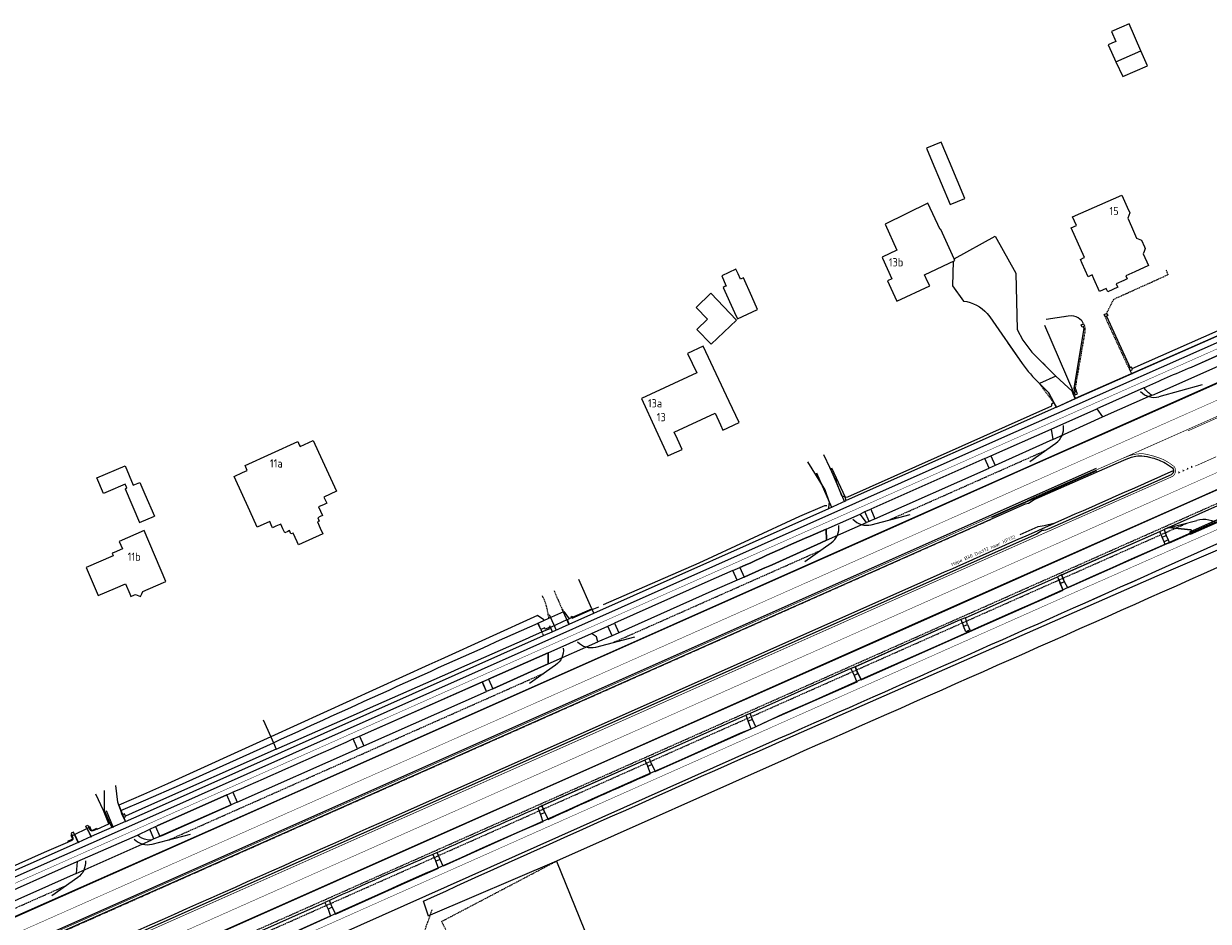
# Model space of a CAD drawing. Header units: metres. Extents: x 144112 to 146497, y 457631 to 458575.
# Tile 17 of 59: x 144912 to 145169, y 457835 to 458030. Entities that reach past the tile are written whole.
import ezdxf

# ---------------------------------------------------------------- set-up
doc = ezdxf.new("R2010")
doc.units = ezdxf.units.M
doc.header["$LTSCALE"] = 0.25
for name, pattern in [('N237M200$0$030270', [0.75, 0.0675, -0.6825]), ('N237M200$0$11', [0.5, 0.25, -0.25]), ('N237M200$0$39', [3, 0.75, -2.25]), ('STIPPELFIJN', [0.375, 0.25, -0.125])]:
    doc.linetypes.add(name, pattern=pattern)
for name, color, linetype in [('B01_D', 1, 'CONTINUOUS'), ('B01_T', 1, 'CONTINUOUS'), ('B11_F', 1, 'CONTINUOUS'), ('B14_F', 1, 'CONTINUOUS'), ('KABEL-500', 3, 'CONTINUOUS'), ('N2378000$0$WEG-D01', 252, 'CONTINUOUS'), ('N2378000$0$WEG-T01', 252, 'CONTINUOUS'), ('N237M200$0$TM-L_03-27_10', 252, 'N237M200$0$030270'), ('N237M200$0$TM-L_1-1_15', 252, 'N237M200$0$11'), ('N237M200$0$TM-L_3-9_10', 252, 'N237M200$0$39'), ('N237M200$0$TM-L_C_15', 252, 'CONTINUOUS'), ('N237M200$0$TM-SYMBOOL', 252, 'CONTINUOUS'), ('ONDERGROND', 7, 'CONTINUOUS'), ('TER-T01', 3, 'CONTINUOUS'), ('TER-T02', 3, 'RASTER'), ('TER-T09', 6, 'CONTINUOUS'), ('TOPOT05', 3, 'STIPPELFIJN'), ('TOPOT19', 4, 'CONTINUOUS'), ('TOPOT50', 6, 'CONTINUOUS'), ('VRI - BUIS', 1, 'CONTINUOUS'), ('VRI131 kabel1$0$VRI - Koppelkabel', 30, 'CONTINUOUS'), ('WEG-NW-BANDEN', 7, 'CONTINUOUS'), ('WEG-NW-MARKERING', 7, 'STIPPELFIJN'), ('WEG-NW-VERHARDEBERM', 42, 'STIPPELFIJN'), ('WEG-NW-VERHARDING', 42, 'CONTINUOUS'), ('WEG-T01', 7, 'CONTINUOUS'), ('WEG-T06', 7, 'STIPPELFIJN'), ('Z02', 7, 'CONTINUOUS')]:
    doc.layers.add(name, color=color, linetype=linetype)
for name, color, linetype, lineweight in [('KABEL-T-CODE', 7, 'CONTINUOUS', 18), ('TOPOT18', 5, 'STIPPELFIJN', 0), ('TOPOV04', 12, 'CONTINUOUS', 0)]:
    doc.layers.add(name, color=color, linetype=linetype, lineweight=lineweight)
doc.styles.add('ISO', font='ISO')
doc.styles.add('VRI131 kabel1$0$ISO', font='ISO')
doc.linetypes.add('RASTER', pattern='A,0.25,-0.25,[150,BLOK.SHX,S=0.25,R=0,X=0,Y=0],-0.25,0.25', length=1)

# ---------------------------------------------------------------- blocks, each defined once
blk = doc.blocks.new('N237M200$0$dht')
at = {"layer": 'N237M200$0$TM-SYMBOOL'}
blk.add_hatch(color=256, dxfattribs=at).paths.add_polyline_path([(0, 0), (0, 0.5), (0.47, 0.25)])
blk = doc.blocks.new('N237_ondergrond1')
at = {"layer": 'B01_D', "color": 8}
for points in [[(145152.15, 458030.05), (145150.49, 458029.31)], [(145154.74, 458024.17), (145152.15, 458030.05)], [(145150.49, 458029.31), (145148.33, 458028.34)], [(145148.33, 458028.34), (145149.25, 458026.21)], [(145148.4, 458025.79), (145147.64, 458025.43)], [(145147.64, 458025.43), (145148.32, 458023.88)], [(145149.25, 458026.21), (145148.4, 458025.79)], [(145148.32, 458023.88), (145149.27, 458021.74)], [(145149.27, 458021.74), (145154.74, 458024.17)], [(145139.86, 457988.11), (145150.55, 457992.79)], [(145150.55, 457992.79), (145151.73, 457990.16)], [(145151.73, 457990.16), (145152.29, 457988.92)], [(145152.29, 457988.92), (145151.85, 457987.79)], [(145140.71, 457986.2), (145139.86, 457988.11)], [(145151.85, 457987.79), (145152.66, 457985.96)], [(145111.24, 457985.35), (145111.14, 457985.3)], [(145114.15, 457978.97), (145111.24, 457985.35)], [(145139.56, 457985.67), (145140.71, 457986.2)], [(145142.43, 457979.23), (145139.56, 457985.67)], [(145152.66, 457985.96), (145153.78, 457983.43)], [(145153.78, 457983.43), (145154.15, 457983.29)], [(145154.15, 457983.29), (145154.85, 457983.02)], [(145154.85, 457983.02), (145155.51, 457981.53)], [(145155.66, 457981.2), (145155.41, 457980.57)], [(145155.51, 457981.53), (145155.66, 457981.2)], [(145101.68, 457980.85), (145098.48, 457979.35)], [(145098.48, 457979.35), (145098.61, 457979.08)], [(145098.61, 457979.08), (145100.62, 457974.64)], [(145107.7, 457975.49), (145114.31, 457978.61)], [(145114.31, 457978.61), (145114.15, 457978.97)], [(145141.62, 457978.79), (145142.27, 457979.14)], [(145141.98, 457977.96), (145141.62, 457978.79)], [(145142.27, 457979.14), (145142.43, 457979.23)], [(145155.41, 457980.57), (145155.21, 457980.06)], [(145155.21, 457980.06), (145156.38, 457977.5)], [(145066.72, 457976.7), (145063.64, 457975.25)], [(145067.2, 457975.66), (145066.72, 457976.7)], [(145143.23, 457975.05), (145141.98, 457977.96)], [(145153.38, 457976.14), (145151.46, 457975.27)], [(145156.38, 457977.5), (145153.38, 457976.14)], [(145063.64, 457975.25), (145064.17, 457974.05)], [(145064.17, 457974.05), (145064.61, 457973.04)], [(145067.74, 457974.52), (145067.2, 457975.66)], [(145068.37, 457974.8), (145067.74, 457974.52)], [(145070.16, 457970.79), (145068.37, 457974.8)], [(145100.62, 457974.64), (145099.63, 457974.18)], [(145099.63, 457974.18), (145100.37, 457972.59)], [(145108.37, 457974.06), (145107.7, 457975.49)], [(145108.83, 457973.08), (145108.37, 457974.06)], [(145144.11, 457975.46), (145143.23, 457975.05)], [(145144.48, 457974.62), (145144.11, 457975.46)], [(145145.69, 457971.85), (145144.48, 457974.62)], [(145151.04, 457974.28), (145149.36, 457973.52)], [(145149.36, 457973.52), (145149.45, 457973.33)], [(145151.74, 457974.6), (145151.04, 457974.28)], [(145151.46, 457975.27), (145151.74, 457974.6)], [(145064.34, 457972.92), (145063.92, 457972.73)], [(145063.92, 457972.73), (145066.4, 457967.32)], [(145064.61, 457973.04), (145064.34, 457972.92)], [(145100.37, 457972.59), (145101.68, 457969.75)], [(145101.68, 457969.75), (145108.83, 457973.08)], [(145147.18, 457972.52), (145145.69, 457971.85)], [(145147.52, 457971.78), (145147.18, 457972.52)], [(145149.71, 457972.77), (145147.52, 457971.78)], [(145149.45, 457973.33), (145149.71, 457972.77)], [(145071.44, 457967.91), (145070.16, 457970.79)], [(145066.4, 457967.32), (145067.04, 457965.93)], [(145067.04, 457965.93), (145071.44, 457967.91)], [(145059.64, 457960), (145056.23, 457958.41)], [(145056.23, 457958.41), (145058.2, 457954.18)], [(145065.28, 457947.93), (145059.64, 457960)], [(145058.2, 457954.18), (145046.19, 457948.58)], [(145046.19, 457948.58), (145049.33, 457941.8)], [(145067.42, 457943.36), (145065.28, 457947.93)], [(145053.3, 457941.27), (145062.2, 457945.43)], [(145062.2, 457945.43), (145063.36, 457942.88)], [(145063.36, 457942.88), (145063.89, 457941.69)], [(145063.89, 457941.69), (145067.42, 457943.36)], [(145049.33, 457941.8), (145051.95, 457936.14)], [(145054.03, 457939.73), (145053.3, 457941.27)], [(144960.08, 457934.05), (144971.52, 457939.26)], [(144971.52, 457939.26), (144971.86, 457938.51)], [(144971.86, 457938.51), (144972.01, 457938.19)], [(144972.01, 457938.19), (144974.88, 457939.49)], [(144974.88, 457939.49), (144976.04, 457936.96)], [(145052.71, 457936.48), (145055.06, 457937.55)], [(145055.06, 457937.55), (145054.03, 457939.73)], [(144976.04, 457936.96), (144979.92, 457928.43)], [(145051.95, 457936.14), (145052.71, 457936.48)], [(144957.71, 457931.68), (144959.51, 457932.5)], [(144959.51, 457932.5), (144960.56, 457932.98)], [(144960.56, 457932.98), (144960.08, 457934.05)], [(144961.13, 457924.16), (144957.71, 457931.68)], [(144934.01, 457929), (144937.15, 457921.64)], [(144979.92, 457928.43), (144977.2, 457927.19)], [(144977.2, 457927.19), (144977.81, 457925.84)], [(144977.24, 457925.58), (144976.06, 457925.05)], [(144976.06, 457925.05), (144976.48, 457924.12)], [(144977.81, 457925.84), (144977.24, 457925.58)], [(144937.15, 457921.64), (144940.36, 457923.01)], [(144962.73, 457920.63), (144961.13, 457924.16)], [(144976.4, 457922.94), (144975.86, 457922.69)], [(144975.86, 457922.69), (144976.18, 457921.97)], [(144976.18, 457921.97), (144975.98, 457921.88)], [(144976.91, 457923.17), (144976.4, 457922.94)], [(144976.48, 457924.12), (144976.91, 457923.17)], [(144938.17, 457919.89), (144932.71, 457917.56)], [(144942.89, 457908.83), (144938.17, 457919.89)], [(144965.44, 457921.86), (144962.73, 457920.63)], [(144965.77, 457921.13), (144965.44, 457921.86)], [(144966.05, 457920.51), (144965.77, 457921.13)], [(144966.76, 457920.83), (144966.05, 457920.51)], [(144967.82, 457921.31), (144966.76, 457920.83)], [(144968.29, 457920.27), (144967.82, 457921.31)], [(144968.68, 457919.41), (144968.29, 457920.27)], [(144969.37, 457919.73), (144968.68, 457919.41)], [(144969.74, 457919.9), (144969.37, 457919.73)], [(144970.05, 457919.21), (144969.74, 457919.9)], [(144970.49, 457919.36), (144970.05, 457919.21)], [(144971.36, 457917.44), (144970.49, 457919.36)], [(144975.98, 457921.88), (144975.78, 457921.79)], [(144975.78, 457921.79), (144976.39, 457920.44)], [(144976.39, 457920.44), (144976.95, 457919.2)], [(144932.71, 457917.56), (144933.42, 457915.91)], [(144971.65, 457916.79), (144971.36, 457917.44)], [(144976.95, 457919.2), (144971.65, 457916.79)], [(144931.45, 457914.41), (144925.54, 457911.89)], [(144931.61, 457915.13), (144931.21, 457914.96)], [(144931.21, 457914.96), (144931.45, 457914.41)], [(144933.42, 457915.91), (144931.61, 457915.13)], [(144925.54, 457911.89), (144928.14, 457905.8)], [(144928.14, 457905.8), (144931.91, 457907.41)], [(144931.91, 457907.41), (144934.07, 457908.33)], [(144934.07, 457908.33), (144935.01, 457906.14)], [(144937.63, 457906.17), (144937.83, 457906.67)], [(144937.83, 457906.67), (144939.03, 457907.18)], [(144939.03, 457907.18), (144942.89, 457908.83)], [(144935.01, 457906.14), (144935.25, 457905.57)], [(144935.25, 457905.57), (144936.02, 457905.9)], [(144936.02, 457905.9), (144936.26, 457906)], [(144936.26, 457906), (144936.6, 457905.86)], [(144936.6, 457905.86), (144937.38, 457905.55)], [(144937.38, 457905.55), (144937.63, 457906.17)]]:
    blk.add_lwpolyline(points, dxfattribs=at)
at = {"layer": 'B01_T', "color": 8}
for points in [[(144927.84, 457931.33), (144933.99, 457933.95)], [(144933.99, 457933.95), (144935.78, 457929.76)], [(144929.28, 457927.95), (144927.84, 457931.33)], [(144934.04, 457929.98), (144930.36, 457928.41)], [(144934.39, 457929.16), (144934.04, 457929.98)], [(144935.78, 457929.76), (144937.23, 457930.37)], [(144937.23, 457930.37), (144938.32, 457927.8)], [(144930.36, 457928.41), (144929.28, 457927.95)], [(144934.01, 457929), (144934.39, 457929.16)], [(144938.32, 457927.8), (144940.36, 457923.01)]]:
    blk.add_lwpolyline(points, dxfattribs=at)
at = {"layer": 'B11_F', "color": 8}
blk.add_lwpolyline([(145111.14, 457985.3), (145108.45, 457991.06), (145099.13, 457986.48), (145101.68, 457980.85)], dxfattribs=at)
at = {"layer": 'B14_F', "color": 8}
for points in [[(145149.27, 458021.74), (145150.78, 458018.57), (145156.13, 458020.88), (145154.74, 458024.17)], [(145113.14, 458000), (145111.33, 458004.33), (145108.14, 458003), (145109.39, 458000)], [(145109.39, 458000), (145113.26, 457990.75)], [(145113.26, 457990.75), (145116.44, 457992.08), (145113.14, 458000)], [(145061.32, 457960.38), (145066.85, 457965.63), (145061.3, 457971.46), (145058.08, 457968.4), (145060.55, 457965.81), (145058.24, 457963.61), (145061.32, 457960.38)]]:
    blk.add_lwpolyline(points, dxfattribs=at)
at = {"layer": 'N2378000$0$WEG-D01', "color": 8}
blk.add_lwpolyline([(145085.77, 457936.44), (145088.49, 457930.62)], dxfattribs=at)
at = {"layer": 'N2378000$0$WEG-T01', "color": 8}
for points in [[(144940.04, 457857.92), (145123.21, 457939.5), (145185.73, 457967.15, -0.000809), (145298.43, 458017.32, -0.000809)], [(145114.14, 457978.97), (145123.07, 457983.85), (145127.53, 457975.81), (145127.82, 457963.56), (145129.05, 457961.26), (145131, 457958.68, -0.01288), (145136.23, 457953.45)], [(145113.95, 457978.45), (145113.81, 457973.09), (145116.18, 457969.78, -0.174427), (145121.32, 457967.08), (145121.9, 457966.38), (145128.9, 457956.19, 0.033837), (145132.66, 457951.85)], [(145142.25, 457964.82, 0.133874), (145141.46, 457965.84, 0.143347), (145139.69, 457966.55), (145138.94, 457966.49), (145134.13, 457965.79)], [(145155.37, 457950.9, -0.01039), (145165.71, 457955.43), (145177.7, 457960.8)], [(145157.04, 457949.29, -0.060952), (145155.37, 457950.9)], [(145130.33, 457925.86), (145131.55, 457926.64), (145150.98, 457935.2, -0.065741), (145153.24, 457935.97, -0.061719), (145154.88, 457936.16, -0.059461), (145157.18, 457935.7, -0.066994), (145160.05, 457934.58), (145161.6, 457933.51, -0.44582), (145161.26, 457932.01), (145134.71, 457920.27, -0.090764), (145133.25, 457919.91)], [(145068.5, 457909.8, 0.004238), (145086.44, 457917.81), (145086.37, 457920.21, 0.007395), (145067.6, 457911.85)], [(145173.21, 457917.89), (145157.9, 457911, -0.001133), (145075.93, 457874.62), (144956.25, 457821.26)], [(144983.56, 457874.62, -0.004273), (144957.42, 457863.03)], [(145025.21, 457858.62), (145025.9, 457857.12, -0.005739), (145048.16, 457867.08), (145047.6, 457868.64)], [(145001.78, 457849.93, -0.005236), (145023.7, 457859.65)], [(145000.87, 457849.51, 0.006324), (144978.39, 457839.51)]]:
    blk.add_lwpolyline(points, format="xyb", dxfattribs=at)
for points in [[(145297.74, 458018.72), (145199.36, 457975), (145170.6, 457961.88), (145140.47, 457948.59)], [(145178.59, 457958.72), (145160.48, 457950.68), (145157.15, 457949.23), (145157.04, 457949.29)], [(145136.23, 457953.45), (145132.66, 457951.85)], [(145140.02, 457949.61), (145139.8, 457950.18), (145136.23, 457953.45)], [(145135.8, 457947.76), (145134.62, 457949.89), (145132.66, 457951.85)], [(145155.37, 457950.9), (145145.18, 457946.33), (145146.39, 457944.61), (145157.04, 457949.29)], [(145136.36, 457946.74), (145135.8, 457947.76)], [(145136.36, 457946.74), (145140.47, 457948.59)], [(145140.47, 457948.59), (145140.02, 457949.61)], [(145136.36, 457946.74), (145090.69, 457926.4)], [(145122.13, 457936.15), (145135.23, 457941.92), (145135.62, 457939.66), (145123.06, 457934.07)], [(145087.01, 457925.62), (145087.05, 457925.98), (145086.15, 457928.77), (145082.36, 457934.85)], [(145120.82, 457935.57), (145096.03, 457924.54)], [(145120.82, 457935.57), (145122.13, 457936.15)], [(145121.75, 457933.47), (145120.82, 457935.57)], [(145122.13, 457936.15), (145123.06, 457934.07)], [(145096.92, 457922.43), (145121.75, 457933.47)], [(145123.06, 457934.07), (145121.75, 457933.47)], [(145090.46, 457927.17), (145089.75, 457927.42), (145088.49, 457930.62)], [(145090.69, 457926.4), (145090.46, 457927.17)], [(144946.09, 457844.22), (145129.64, 457925.7), (145130.33, 457925.86)], [(145035.86, 457901.96), (145086.9, 457924.73)], [(145086.9, 457924.73), (145090.69, 457926.4)], [(145086.9, 457924.73), (145087.01, 457925.62)], [(145094.73, 457924.01), (145096.03, 457924.54)], [(145096.03, 457924.54), (145096.92, 457922.43)], [(145095.68, 457921.88), (145095.11, 457921.68), (145093.7, 457923.48), (145094.73, 457924.01)], [(145095.68, 457921.88), (145094.73, 457924.01)], [(145096.92, 457922.43), (145095.68, 457921.88)], [(145133.25, 457919.91), (145132.06, 457919.09), (144948.96, 457837.74)], [(145137.5, 457910.27), (145158.83, 457919.7)], [(145158.83, 457919.7), (145159.76, 457920.12)], [(145159.35, 457918.44), (145158.83, 457919.7)], [(145159.76, 457920.12), (145160.72, 457920.54), (145165.58, 457920.05), (145166.03, 457919.5), (145160.92, 457917.26)], [(145159.76, 457920.12), (145160.24, 457918.82)], [(145160.01, 457916.88), (145138.83, 457907.43), (145138.15, 457908.78)], [(145159.35, 457918.44), (145160.24, 457918.82)], [(145159.74, 457917.48), (145159.35, 457918.44)], [(145160.61, 457917.9), (145159.74, 457917.48)], [(145160.01, 457916.88), (145159.74, 457917.48)], [(145160.92, 457917.26), (145160.01, 457916.88)], [(145160.24, 457918.82), (145160.61, 457917.9)], [(145160.61, 457917.9), (145160.92, 457917.26)], [(145066.08, 457911.19), (145067.6, 457911.85)], [(145067.6, 457911.85), (145068.5, 457909.8)], [(145066.08, 457911.19), (145060.6, 457908.82), (145040.36, 457899.78)], [(145067, 457909.12), (145061.5, 457906.73), (145041.28, 457897.71)], [(145067, 457909.12), (145066.08, 457911.19)], [(145068.5, 457909.8), (145067, 457909.12)], [(145116.58, 457900.95), (145136.59, 457909.88)], [(145137.5, 457910.27), (145136.59, 457909.88)], [(145136.59, 457909.88), (145137.21, 457908.39)], [(145138.15, 457908.78), (145137.5, 457910.27)], [(145093.25, 457888.83), (145093.95, 457887.44), (145109.89, 457894.53), (145137.8, 457906.95), (145137.21, 457908.39)], [(145138.15, 457908.78), (145137.21, 457908.39)], [(145026.1, 457900.89), (145029.34, 457902.31)], [(145029.34, 457902.31), (145030.5, 457900.74)], [(145030.52, 457899.58), (145035.86, 457901.96)], [(145035.86, 457901.96), (145035.49, 457902.73)], [(145023.72, 457899.78), (145025, 457900.38)], [(145024.33, 457898.39), (145023.72, 457899.78)], [(145026.47, 457898.83), (145026.34, 457899.14), (145026.15, 457899.08), (145026.23, 457898.85), (145025.31, 457898.46), (145025.18, 457898.75), (145024.33, 457898.39)], [(145025, 457900.38), (145026.1, 457900.89)], [(145030.12, 457900.56), (145026.47, 457898.83)], [(145026.82, 457897.91), (145030.52, 457899.58)], [(145030.12, 457900.56), (145030.5, 457900.74)], [(145030.52, 457899.58), (145030.12, 457900.56)], [(145031, 457900.97), (145030.5, 457900.74)], [(145039.82, 457897.04), (145036.7, 457895.75), (145036.43, 457896.79), (145035.35, 457897.55), (145038.88, 457899.13)], [(145038.88, 457899.13), (145040.36, 457899.78)], [(145039.82, 457897.04), (145038.88, 457899.13)], [(145040.36, 457899.78), (145041.28, 457897.71)], [(145115.61, 457900.56), (145092.67, 457890.31)], [(145116.58, 457900.95), (145115.61, 457900.56)], [(145115.61, 457900.56), (145116.14, 457899.1)], [(145117.05, 457899.49), (145117.53, 457898.3), (145116.66, 457897.91), (145116.14, 457899.1)], [(145116.14, 457899.1), (145117.05, 457899.49)], [(145117.05, 457899.49), (145116.58, 457900.95)], [(144939.52, 457859.09), (145024.94, 457897.08)], [(145024.94, 457897.08), (145026.82, 457897.91)], [(145026.52, 457898.72), (145026.82, 457897.91)], [(145041.28, 457897.71), (145039.82, 457897.04)], [(145012.95, 457887.63), (145025.91, 457893.35), (145025.91, 457890.95), (145013.91, 457885.54)], [(145091.72, 457889.9), (145069.81, 457880.17)], [(145092.67, 457890.31), (145091.72, 457889.9)], [(145091.72, 457889.9), (145092.39, 457888.39)], [(145093.25, 457888.83), (145092.39, 457888.39)], [(145093.25, 457888.83), (145092.67, 457890.31)], [(144984.92, 457875.22), (145011.62, 457887.04)], [(145011.62, 457887.04), (145012.95, 457887.63)], [(145012.55, 457884.95), (145011.62, 457887.04)], [(145012.95, 457887.63), (145013.91, 457885.54)], [(145092.39, 457888.39), (145093, 457886.99), (145073.78, 457878.54), (145071.02, 457877.25), (145070.31, 457878.86)], [(144985.86, 457873.09), (145012.55, 457884.95)], [(145013.91, 457885.54), (145012.55, 457884.95)], [(145047.89, 457870.42), (145068.9, 457879.77)], [(145048.47, 457869.03), (145049.19, 457867.53), (145070.03, 457876.83), (145069.4, 457878.51)], [(145069.81, 457880.17), (145068.9, 457879.77)], [(145068.9, 457879.77), (145069.4, 457878.51)], [(145070.31, 457878.86), (145069.4, 457878.51)], [(145070.31, 457878.86), (145069.81, 457880.17)], [(144983.56, 457874.62), (144984.92, 457875.22)], [(144984.49, 457872.48), (144983.56, 457874.62)], [(144985.86, 457873.09), (144984.49, 457872.48)], [(144984.92, 457875.22), (144985.86, 457873.09)], [(144958.37, 457860.88), (144984.49, 457872.48)], [(145047.89, 457870.42), (145046.97, 457870.01)], [(145048.47, 457869.03), (145047.89, 457870.42)], [(145046.97, 457870.01), (145024.59, 457860.07)], [(145046.97, 457870.01), (145047.6, 457868.64)], [(145048.47, 457869.03), (145047.6, 457868.64)], [(144956.14, 457862.45), (144957.42, 457863.03)], [(144957.42, 457863.03), (144958.37, 457860.88)], [(144956.14, 457862.45), (144941.01, 457855.72)], [(144941.95, 457853.6), (144957.06, 457860.31)], [(144957.06, 457860.31), (144956.14, 457862.45)], [(144958.37, 457860.88), (144957.06, 457860.31)], [(145024.23, 457858.22), (145024.77, 457856.63), (145019.31, 457854.27), (145003.13, 457846.99), (145002.43, 457848.44)], [(145024.59, 457860.07), (145023.7, 457859.65)], [(145023.7, 457859.65), (145024.23, 457858.22)], [(145025.21, 457858.62), (145024.23, 457858.22)], [(145025.21, 457858.62), (145024.59, 457860.07)], [(145001.78, 457849.93), (145000.87, 457849.51)], [(145002.43, 457848.44), (145001.78, 457849.93)], [(144978.98, 457838.08), (144979.7, 457836.53), (144995.48, 457843.65), (145002.09, 457846.52), (145001.53, 457848.04)], [(145000.87, 457849.51), (145001.53, 457848.04)], [(145002.43, 457848.44), (145001.53, 457848.04)], [(144961.25, 457831.91), (144977.41, 457839.09)], [(144978.12, 457837.6), (144978.66, 457836.08), (144962.63, 457828.89), (144961.93, 457830.45)], [(144978.39, 457839.51), (144977.41, 457839.09)], [(144977.41, 457839.09), (144978.12, 457837.6)], [(144978.98, 457838.08), (144978.12, 457837.6)], [(144978.98, 457838.08), (144978.39, 457839.51)]]:
    blk.add_lwpolyline(points, dxfattribs=at)
at = {"layer": 'N237M200$0$TM-L_03-27_10', "color": 8, "const_width": 0.1, "flags": 128}
for points in [[(144725.82, 457770.52, 0.038704), (144733.15, 457772.46), (144775.14, 457785.68), (144784.72, 457788.97, 0.005532), (144838.3, 457811.5), (144869.76, 457825.3, -0.000414), (145299.05, 458016.08, -0.000414)], [(144729.85, 457727.56, 0.018604), (144750.6, 457733.7), (144758.95, 457736.7), (144774.49, 457743.24), (144817.44, 457763.55, 0.001924), (144921.09, 457808.89), (145141, 457906.76, 0.000907), (145315.08, 457983.78, 0.000907)]]:
    blk.add_lwpolyline(points, format="xyb", dxfattribs=at)
at = {"layer": 'N237M200$0$TM-L_1-1_15', "color": 8, "const_width": 0.15, "flags": 128}
blk.add_lwpolyline([(145166.51, 457933.9), (145171.07, 457935.94)], dxfattribs=at)
at = {"layer": 'N237M200$0$TM-L_3-9_10', "color": 8, "const_width": 0.1, "flags": 128}
for points in [[(145303.52, 458007.08, -0.00045), (144901.48, 457828.47, -0.00827), (144829.78, 457797.41)], [(144723.26, 457742.89, 0.018001), (144782.31, 457761.78, 0.016681), (144837.13, 457784.06), (145309.94, 457994.13)]]:
    blk.add_lwpolyline(points, format="xyb", dxfattribs=at)
at = {"layer": 'N237M200$0$TM-L_C_15', "color": 8, "const_width": 0.15, "flags": 128}
for points in [[(144895.59, 457829.41, 0.000222), (145065.12, 457904.7), (145099.42, 457919.91), (145129.14, 457933.17), (145147.15, 457941.11), (145224.36, 457975.4, -0.000278), (145302.07, 458009.99, -0.000278)], [(145311.42, 457991.16, 0.000069), (145268.29, 457971.98), (145175.73, 457930.86), (145164.08, 457925.66, 0.000434), (145106.89, 457900.32), (145031.12, 457866.61), (144994.42, 457850.34, -0.000244), (144908.25, 457812.07), (144875.83, 457797.62), (144862.58, 457791.73, -0.002562), (144827.68, 457776.41), (144819.59, 457772.94, -0.004174), (144811.81, 457769.73), (144808.11, 457768.26), (144790.43, 457761.35, -0.007664), (144778.69, 457757.04, -0.00456), (144756.9, 457749.66, -0.004165), (144749.88, 457747.45), (144731.68, 457741.94, -0.004045), (144721.91, 457739.15), (144715.62, 457737.47)], [(144905.61, 457818.01, 0.000268), (144990.22, 457855.59), (145029.52, 457873.01), (145105.46, 457906.8, -0.000674), (145161.48, 457931.62, 0.44582), (145161.97, 457933.77), (145161.88, 457933.86, 0.047626), (145159.69, 457935.29, 0.044044), (145156.45, 457936.35), (145155.6, 457936.53, 0.05086), (145154.67, 457936.62, 0.063474), (145152.11, 457936.14), (145150.81, 457935.62), (145131.37, 457927.05), (145129.46, 457926.11), (145065.86, 457897.91, -0.000232), (144898.23, 457823.47)]]:
    blk.add_lwpolyline(points, format="xyb", dxfattribs=at)
for points in [[(145150.81, 457935.62), (145184.54, 457950.6)], [(145164.9, 457941.55), (145184.66, 457950.32)]]:
    blk.add_lwpolyline(points, dxfattribs=at)
at = {"layer": 'TER-T01', "color": 8}
for points in [[(145146.85, 457966.66), (145146.76, 457966.86), (145147.26, 457967.1)], [(145146.99, 457966.36), (145146.85, 457966.66)], [(145147.21, 457966.48), (145146.99, 457966.36)], [(145147.26, 457967.1), (145147.5, 457966.62), (145147.21, 457966.48)], [(145142.19, 457964.19), (145141.93, 457964.07), (145141.75, 457964.59), (145142.25, 457964.82)], [(145142.47, 457964.31), (145142.19, 457964.19)], [(145142.25, 457964.82), (145142.36, 457964.57)], [(145142.36, 457964.57), (145142.47, 457964.31)], [(145152.8, 457955.09), (145152.65, 457955.38), (145152.41, 457955.26)], [(145152.41, 457955.26), (145152.16, 457955.13)], [(145152.16, 457955.13), (145152.41, 457954.64), (145152.9, 457954.89), (145152.8, 457955.09)], [(145140.43, 457949.97), (145140.23, 457949.88), (145140.46, 457949.39), (145140.95, 457949.62), (145140.72, 457950.11)], [(145140.72, 457950.11), (145140.43, 457949.97)], [(145031, 457900.98), (145030.9, 457901.18), (145031.11, 457901.27), (145031.21, 457901.07), (145035.43, 457902.9)], [(145035.49, 457902.73), (145031.08, 457900.76), (145031, 457900.98)], [(145035.43, 457902.9), (145035.49, 457902.73)], [(145026.52, 457898.72), (145026.47, 457898.84)], [(145024.33, 457898.39), (145024.58, 457897.89)], [(145024.58, 457897.89), (145026.52, 457898.72)], [(144929.3, 457859.05), (144929.49, 457859.16)], [(144930.49, 457856.2), (144929.3, 457859.05)], [(144934.13, 457857.84), (144933.89, 457858.32), (144933.39, 457858.1)], [(144933.68, 457857.52), (144934.16, 457857.73), (144934.13, 457857.84)], [(144925.66, 457855.13), (144925.45, 457855.65), (144925.91, 457855.89)], [(144927.93, 457855.01), (144926.85, 457854.57), (144926.53, 457854.69), (144926.16, 457855.36), (144925.66, 457855.13)], [(144925.91, 457855.89), (144926.06, 457855.57), (144926.25, 457855.66), (144926.58, 457854.93), (144926.77, 457854.77), (144926.98, 457854.79), (144927.86, 457855.2), (144927.93, 457855.01)], [(144930.68, 457856.32), (144930.49, 457856.2)], [(144922.77, 457854.34), (144922.29, 457854.12), (144922.45, 457853.77), (144922.24, 457853.69), (144922.52, 457853.09), (144922.52, 457852.89), (144922.4, 457852.76), (144921.48, 457852.35), (144921.57, 457852.18)], [(144921.57, 457852.18), (144922.51, 457852.6), (144922.71, 457852.82), (144922.71, 457853.14), (144922.5, 457853.59), (144923, 457853.87)], [(144923, 457853.87), (144922.77, 457854.34)]]:
    blk.add_lwpolyline(points, dxfattribs=at)
at = {"layer": 'TER-T02', "color": 8, "flags": 128}
for points in [[(145147.21, 457966.48), (145152.41, 457955.26)], [(145152.8, 457955.09), (145180.86, 457967.54)], [(145140.02, 457949.61), (145140.2, 457949.69), (145133.88, 457964.47)], [(145142.19, 457964.19), (145142.33, 457963.8), (145140.13, 457950.84), (145140.43, 457949.97)], [(145090.46, 457927.17), (145091.01, 457927.24), (145135.36, 457946.98), (145135.37, 457947.46), (145135.72, 457947.72)], [(145139.94, 457949.57), (145140.02, 457949.61)], [(145087.49, 457933.55), (145090.46, 457927.17)], [(145037.96, 457903.81), (145058.73, 457912.9), (145080.64, 457923.02), (145086.02, 457925.37), (145086.45, 457925.37)], [(145035.43, 457902.9), (145032.57, 457909.24)], [(145035.49, 457902.73), (145036.91, 457903.35)], [(144964.03, 457878.74), (144965.67, 457875.05)], [(144965.67, 457875.05), (144966.22, 457873.81)], [(144966.22, 457873.81), (144966.85, 457872.42)], [(144966.85, 457872.42), (144939.1, 457860.05), (144934.13, 457857.84)], [(144929.3, 457859.05), (144927.67, 457862.59)], [(144927.93, 457855.01), (144930.49, 457856.2)], [(144871.76, 457830.01), (144916.53, 457849.99), (144921.57, 457852.18)], [(145027.77, 457848.09), (145035.73, 457828.45)]]:
    blk.add_lwpolyline(points, dxfattribs=at)
for points in [[(145174.32, 457913.19, -0.001269), (145078.48, 457870.69), (145027.77, 457848.09)], [(144966.85, 457872.42, 0.001343), (145024.58, 457897.89)]]:
    blk.add_lwpolyline(points, format="xyb", dxfattribs=at)
at = {"layer": 'TER-T09', "color": 8}
blk.add_lwpolyline([(145000.3, 457836.29), (144999.94, 457836.13), (144998.84, 457839.38, -0.002949), (145076.21, 457873.99), (145158.28, 457910.07), (145172.95, 457916.39), (145173.55, 457914.99)], format="xyb", dxfattribs=at)
blk.add_lwpolyline([(145027.77, 457848.09), (145000.3, 457836.29)], dxfattribs=at)
at = {"layer": 'TOPOT05', "color": 8, "flags": 128}
for points in [[(145132.66, 457951.85), (145135.72, 457947.72)], [(145009.95, 457817.86), (145011.54, 457817.83), (145002.78, 457834.95), (145027.77, 457848.09)]]:
    blk.add_lwpolyline(points, dxfattribs=at)
at = {"layer": 'TOPOT18', "color": 8, "flags": 128}
blk.add_lwpolyline([(145000.3, 457836.29), (145000.74, 457837.52)], dxfattribs=at)
at = {"layer": 'TOPOT18', "color": 8}
blk.add_lwpolyline([(144998.69, 457831.74), (145000.3, 457836.29)], dxfattribs=at)
at = {"layer": 'TOPOT19', "color": 8}
for points in [[(145025, 457900.39), (145024.96, 457900.49), (145023.64, 457901.43), (145002.59, 457891.91), (145000, 457890.74), (144965.67, 457875.05)], [(144965.67, 457875.05), (144943.23, 457864.85), (144937.99, 457862.57), (144932.64, 457860.24)]]:
    blk.add_lwpolyline(points, dxfattribs=at)
at = {"layer": 'TOPOT50', "color": 8}
blk.add_lwpolyline([(144966.22, 457873.81, -0.002567), (145023.73, 457899.78)], format="xyb", dxfattribs=at)
blk.add_lwpolyline([(144933.05, 457859.08), (144938.49, 457861.42), (144945.82, 457864.56), (144966.22, 457873.81)], dxfattribs=at)
at = {"layer": 'TOPOV04', "color": 8}
blk.add_lwpolyline([(144796.68, 457763.63), (144807.26, 457767.77, 0.010895), (144834.93, 457779.35), (144883.32, 457800.85), (144952.41, 457831.54), (145035.67, 457868.53), (145101.03, 457897.55), (145158.33, 457923.03), (145180.18, 457932.75), (145222.01, 457951.35), (145249.88, 457963.73)], format="xyb", dxfattribs=at)
for points in [[(144780.35, 457784.84), (144780.58, 457784.23), (144796.66, 457787.5), (144820.33, 457796.77), (144830.32, 457801.06), (144860.07, 457813.91), (144884.28, 457824.63), (144942.67, 457850.46), (144970.15, 457862.65), (145053.09, 457899.49), (145146.43, 457940.96), (145176.32, 457954.24)], [(145135.23, 457941.92), (145145.18, 457946.33)], [(145135.62, 457939.67), (145146.39, 457944.61)], [(145160.72, 457920.54), (145181.39, 457929.74)], [(145166.03, 457919.5), (145179.14, 457925.31)], [(145086.37, 457920.21), (145093.7, 457923.48)], [(145086.44, 457917.82), (145095.11, 457921.68)], [(145025.91, 457893.35), (145035.35, 457897.55)], [(145025.91, 457890.95), (145036.71, 457895.75)], [(144923.41, 457845.41), (144939.64, 457852.59)], [(144923.6, 457847.97), (144936.68, 457853.72)]]:
    blk.add_lwpolyline(points, dxfattribs=at)
at = {"layer": 'WEG-NW-BANDEN', "color": 8}
blk.add_line((145122.34, 457922.84), (145145.18, 457932.99), dxfattribs=at)
at = {"layer": 'WEG-NW-MARKERING', "color": 8}
blk.add_line((144903.11, 457806.66), (145315.57, 457989.91), dxfattribs=at)
at = {"layer": 'WEG-NW-VERHARDEBERM', "color": 8}
for p, q in [((145099.86, 457922.14), (145133.91, 457937.27)), ((144889.52, 457819.01), (145122.48, 457922.51)), ((144903.62, 457805.52), (145164.79, 457921.55)), ((145040.05, 457895.57), (145085.05, 457915.56)), ((144943.54, 457852.69), (145025.21, 457888.98)), ((144872.77, 457821.25), (144921.39, 457842.85))]:
    blk.add_line(p, q, dxfattribs=at)
at = {"layer": 'WEG-NW-VERHARDING', "color": 8}
blk.add_line((145145, 457933.39), (144866.35, 457809.59), dxfattribs=at)
at = {"layer": 'WEG-NW-VERHARDING', "color": 8, "flags": 128}
for points in [[(145152.41, 457954.64), (145152.75, 457953.88)], [(145168.01, 457951.55), (145158.63, 457948.99)], [(145135.8, 457947.76), (145136.31, 457946.61)], [(145130.59, 457934.92), (145136.22, 457938.9)], [(145087.56, 457924.93), (145084.34, 457932.41)], [(145087.1, 457933.6), (145090.3, 457926.15)], [(145160.09, 457920.34), (145166.9, 457922.1)], [(145026.18, 457901.68), (145027.69, 457898.27)], [(145028.92, 457902.9), (145030.43, 457899.49)], [(144932.64, 457860.24), (144934.13, 457856.62)], [(144929.87, 457859.09), (144931.39, 457855.4)], [(144925.78, 457855.13), (144926.6, 457853.28)], [(144923.04, 457853.92), (144923.86, 457852.06)], [(144939.87, 457851.75), (144948.23, 457853.9)]]:
    blk.add_lwpolyline(points, dxfattribs=at)
for points in [[(145092.15, 457922.38, 0.280067), (145096.13, 457921.18), (145104.56, 457923.36)], [(145081.71, 457913.21), (145087.42, 457917.23, 0.277837), (145089.08, 457921.01, 0.277837)], [(145032.33, 457895.74, 0.275345), (145036.26, 457894.59), (145044.76, 457896.79)], [(145029.22, 457894.36, -0.272851), (145027.56, 457890.65), (145021.91, 457886.64)], [(144925.38, 457848.14, -0.269345), (144923.71, 457844.49), (144918.06, 457840.49)]]:
    blk.add_lwpolyline(points, format="xyb", dxfattribs=at)
at = {"layer": 'WEG-NW-VERHARDING', "color": 8}
for centre, radius, start, end in [((145157.58, 457952.85), 4, 223.0186, 285.2086), ((145133.91, 457942.17), 4, 305.2908, 7.6682), ((145168.4, 457916.29), 6, 54.2683, 104.4685), ((144938.87, 457855.62), 4, 223.884, 284.4544)]:
    blk.add_arc(centre, radius, start, end, dxfattribs=at)
at = {"layer": 'WEG-T01', "color": 8}
for points in [[(145140.48, 457948.59), (145170.6, 457961.88), (145199.36, 457975.01), (145301.3, 458020.31)], [(145178.59, 457958.72), (145160.48, 457950.68), (145157.16, 457949.23), (145157.04, 457949.29)], [(145136.24, 457953.45), (145132.66, 457951.85)], [(145136.24, 457953.45), (145139.8, 457950.18), (145140.02, 457949.61)], [(145132.66, 457951.85), (145134.62, 457949.89), (145135.8, 457947.76)], [(145155.37, 457950.9), (145145.18, 457946.33)], [(145135.8, 457947.76), (145136.36, 457946.74)], [(145136.36, 457946.74), (145140.48, 457948.59)], [(145140.02, 457949.61), (145140.48, 457948.59)], [(145146.39, 457944.61), (145157.04, 457949.29)], [(145136.36, 457946.74), (145090.7, 457926.41)], [(145145.18, 457946.33), (145146.39, 457944.61)], [(145122.13, 457936.15), (145135.23, 457941.92)], [(145135.23, 457941.92), (145135.62, 457939.67)], [(145135.62, 457939.67), (145123.07, 457934.07)], [(145120.82, 457935.57), (145096.04, 457924.54)], [(145120.82, 457935.57), (145122.13, 457936.15)], [(145121.75, 457933.47), (145120.82, 457935.57)], [(145122.13, 457936.15), (145123.07, 457934.07)], [(145087.01, 457925.62), (145087.05, 457925.98), (145086.15, 457928.77), (145084.02, 457932.2)], [(145090.46, 457927.17), (145089.75, 457927.42), (145088.49, 457930.62), (145087.1, 457933.6)], [(145096.92, 457922.43), (145121.75, 457933.47)], [(145123.07, 457934.07), (145121.75, 457933.47)], [(145090.7, 457926.41), (145090.46, 457927.17)], [(145035.86, 457901.96), (145086.91, 457924.73)], [(145086.91, 457924.73), (145090.7, 457926.41)], [(145086.91, 457924.73), (145087.01, 457925.62)], [(145094.74, 457924.01), (145096.04, 457924.54)], [(145096.04, 457924.54), (145096.92, 457922.43)], [(145093.7, 457923.48), (145094.74, 457924.01)], [(145095.11, 457921.68), (145093.7, 457923.48)], [(145095.68, 457921.88), (145094.74, 457924.01)], [(145096.92, 457922.43), (145095.68, 457921.88)], [(145133.25, 457919.91), (145132.06, 457919.09), (144948.96, 457837.74), (144844.29, 457791.24), (144824.92, 457782.79), (144824.42, 457782.8)], [(145086.37, 457920.21), (145086.44, 457917.82)], [(145095.68, 457921.88), (145095.11, 457921.68)], [(145137.51, 457910.27), (145158.83, 457919.7)], [(145158.83, 457919.7), (145159.76, 457920.12)], [(145159.35, 457918.44), (145158.83, 457919.7)], [(145160.72, 457920.54), (145159.76, 457920.12)], [(145159.76, 457920.12), (145160.24, 457918.82)], [(145166.03, 457919.5), (145165.58, 457920.06), (145160.72, 457920.54)], [(145160.92, 457917.27), (145166.03, 457919.5)], [(145160.01, 457916.89), (145138.83, 457907.43), (145138.15, 457908.78)], [(145159.35, 457918.44), (145160.24, 457918.82)], [(145159.74, 457917.48), (145159.35, 457918.44)], [(145160.61, 457917.9), (145159.74, 457917.48)], [(145160.01, 457916.89), (145159.74, 457917.48)], [(145160.92, 457917.27), (145160.01, 457916.89)], [(145160.24, 457918.82), (145160.61, 457917.9)], [(145160.61, 457917.9), (145160.92, 457917.27)], [(145066.08, 457911.2), (145067.6, 457911.85)], [(145067.6, 457911.85), (145068.51, 457909.8)], [(145066.08, 457911.2), (145060.61, 457908.82), (145040.36, 457899.79)], [(145067, 457909.12), (145061.5, 457906.73), (145041.28, 457897.71)], [(145067, 457909.12), (145066.08, 457911.2)], [(145068.51, 457909.8), (145067, 457909.12)], [(145116.58, 457900.96), (145136.6, 457909.88)], [(145137.51, 457910.27), (145136.6, 457909.88)], [(145136.6, 457909.88), (145137.22, 457908.39)], [(145138.15, 457908.78), (145137.51, 457910.27)], [(145093.26, 457888.83), (145093.95, 457887.44), (145109.9, 457894.53), (145137.8, 457906.95), (145137.22, 457908.39)], [(145138.15, 457908.78), (145137.22, 457908.39)], [(145026.1, 457900.89), (145029.35, 457902.31)], [(145029.35, 457902.31), (145030.5, 457900.74)], [(145030.52, 457899.58), (145035.86, 457901.96)], [(145035.86, 457901.96), (145035.49, 457902.73)], [(145023.73, 457899.78), (145025, 457900.39)], [(145024.33, 457898.39), (145023.73, 457899.78)], [(145026.47, 457898.84), (145026.34, 457899.15), (145026.15, 457899.08), (145026.23, 457898.85), (145025.31, 457898.46), (145025.18, 457898.76), (145024.33, 457898.39)], [(145025, 457900.39), (145026.1, 457900.89)], [(145030.12, 457900.56), (145026.47, 457898.84)], [(145026.82, 457897.91), (145030.52, 457899.58)], [(145030.12, 457900.56), (145030.5, 457900.74)], [(145030.52, 457899.58), (145030.12, 457900.56)], [(145031, 457900.98), (145030.5, 457900.74)], [(145035.35, 457897.55), (145038.89, 457899.13)], [(145038.89, 457899.13), (145040.36, 457899.79)], [(145039.82, 457897.05), (145038.89, 457899.13)], [(145040.36, 457899.79), (145041.28, 457897.71)], [(145115.61, 457900.56), (145092.68, 457890.31)], [(145116.58, 457900.96), (145115.61, 457900.56)], [(145115.61, 457900.56), (145116.15, 457899.1)], [(145117.05, 457899.5), (145117.53, 457898.3), (145116.67, 457897.91), (145116.15, 457899.1)], [(145116.15, 457899.1), (145117.05, 457899.5)], [(145117.05, 457899.5), (145116.58, 457900.96)], [(144934.11, 457856.68), (144939.53, 457859.09), (145024.94, 457897.08)], [(145024.94, 457897.08), (145026.82, 457897.91)], [(145026.52, 457898.72), (145026.82, 457897.91)], [(145036.71, 457895.75), (145036.43, 457896.79), (145035.35, 457897.55)], [(145039.82, 457897.05), (145036.71, 457895.75)], [(145041.28, 457897.71), (145039.82, 457897.05)], [(145025.91, 457893.35), (145012.96, 457887.63)], [(145025.91, 457890.95), (145025.91, 457893.35)], [(145013.91, 457885.54), (145025.91, 457890.95)], [(145091.72, 457889.9), (145069.81, 457880.17)], [(145092.68, 457890.31), (145091.72, 457889.9)], [(145091.72, 457889.9), (145092.4, 457888.39)], [(145093.26, 457888.83), (145092.4, 457888.39)], [(145093.26, 457888.83), (145092.68, 457890.31)], [(144984.93, 457875.22), (145011.63, 457887.04)], [(145011.63, 457887.04), (145012.96, 457887.63)], [(145012.55, 457884.95), (145011.63, 457887.04)], [(145012.96, 457887.63), (145013.91, 457885.54)], [(145092.4, 457888.39), (145093, 457886.99), (145073.79, 457878.54), (145071.02, 457877.26), (145070.31, 457878.86)], [(144985.86, 457873.09), (145012.55, 457884.95)], [(145013.91, 457885.54), (145012.55, 457884.95)], [(145047.9, 457870.42), (145068.9, 457879.78)], [(145048.47, 457869.04), (145049.19, 457867.53), (145070.03, 457876.84), (145069.4, 457878.51)], [(145069.81, 457880.17), (145068.9, 457879.78)], [(145068.9, 457879.78), (145069.4, 457878.51)], [(145070.31, 457878.86), (145069.4, 457878.51)], [(145070.31, 457878.86), (145069.81, 457880.17)], [(144983.56, 457874.62), (144984.93, 457875.22)], [(144984.49, 457872.48), (144983.56, 457874.62)], [(144985.86, 457873.09), (144984.49, 457872.48)], [(144984.93, 457875.22), (144985.86, 457873.09)], [(144958.38, 457860.88), (144984.49, 457872.48)], [(145047.9, 457870.42), (145046.97, 457870.01)], [(145048.47, 457869.04), (145047.9, 457870.42)], [(145046.97, 457870.01), (145024.6, 457860.07)], [(145046.97, 457870.01), (145047.6, 457868.65)], [(145048.47, 457869.04), (145047.6, 457868.65)], [(144929.47, 457863.38), (144929.49, 457859.16)], [(144932.64, 457860.24), (144932.4, 457860.91), (144931.96, 457864.48)], [(144956.14, 457862.45), (144957.42, 457863.03)], [(144957.42, 457863.03), (144958.38, 457860.88)], [(144933.05, 457859.08), (144932.64, 457860.24)], [(144940.64, 457855.56), (144941.01, 457855.72), (144956.14, 457862.45)], [(144957.07, 457860.31), (144941.95, 457853.61), (144941.59, 457853.45)], [(144957.07, 457860.31), (144956.14, 457862.45)], [(144958.38, 457860.88), (144957.07, 457860.31)], [(144929.49, 457859.16), (144930.68, 457856.32)], [(144933.39, 457858.1), (144933.05, 457859.08)], [(144933.68, 457857.52), (144933.39, 457858.1)], [(145024.23, 457858.22), (145024.77, 457856.63), (145019.31, 457854.27), (145003.13, 457846.99), (145002.43, 457848.44)], [(145024.6, 457860.07), (145023.7, 457859.65)], [(145023.7, 457859.65), (145024.23, 457858.22)], [(145025.21, 457858.63), (145024.23, 457858.22)], [(145025.21, 457858.63), (145024.6, 457860.07)], [(144923, 457853.87), (144925.66, 457855.13)], [(144925.66, 457855.13), (144926.62, 457853.4)], [(144931.1, 457855.38), (144926.62, 457853.4)], [(144930.68, 457856.32), (144931.1, 457855.38)], [(144934.11, 457856.68), (144931.1, 457855.38)], [(144934.11, 457856.68), (144933.68, 457857.52)], [(144936.68, 457853.72), (144939.35, 457854.98)], [(144939.35, 457854.98), (144940.64, 457855.56)], [(144940.27, 457852.88), (144939.35, 457854.98)], [(144940.64, 457855.56), (144941.59, 457853.45)], [(144923.79, 457852.12), (144923, 457853.87)], [(144926.62, 457853.4), (144923.79, 457852.12)], [(144940.27, 457852.88), (144939.64, 457852.59)], [(144941.59, 457853.45), (144940.27, 457852.88)], [(144923.79, 457852.12), (144870.33, 457828.43)], [(145001.78, 457849.93), (145000.87, 457849.51)], [(145002.43, 457848.44), (145001.78, 457849.93)], [(144903.74, 457839.12), (144923.6, 457847.97)], [(144923.6, 457847.97), (144923.41, 457845.41)], [(144978.98, 457838.08), (144979.71, 457836.53), (144995.48, 457843.65), (145002.09, 457846.52), (145001.53, 457848.04)], [(145000.87, 457849.51), (145001.53, 457848.04)], [(145002.43, 457848.44), (145001.53, 457848.04)], [(144923.41, 457845.41), (144904.62, 457837.04)], [(144961.25, 457831.91), (144977.42, 457839.09)], [(144978.12, 457837.6), (144978.66, 457836.08), (144962.63, 457828.89), (144961.93, 457830.46)], [(144978.39, 457839.51), (144977.42, 457839.09)], [(144977.42, 457839.09), (144978.12, 457837.6)], [(144978.98, 457838.08), (144978.12, 457837.6)], [(144978.98, 457838.08), (144978.39, 457839.51)]]:
    blk.add_lwpolyline(points, dxfattribs=at)
for points in [[(144724.78, 457772.54), (144723.7, 457772.27), (144723.86, 457771.38, 0.020911), (144731.82, 457773.37), (144775.63, 457787.21, 0.016931), (144788.49, 457791.9, 0.006032), (144841.12, 457814.09), (144940.04, 457857.92), (145123.21, 457939.5), (145185.73, 457967.15, -0.000834), (145301.91, 458018.86, -0.000834)], [(145142.25, 457964.82, 0.133874), (145141.47, 457965.84, 0.143347), (145139.69, 457966.55), (145138.94, 457966.49), (145138.02, 457966.36)], [(145125.76, 457960.76), (145128.9, 457956.19, 0.033837), (145132.66, 457951.85)], [(145128.62, 457962.07), (145129.05, 457961.26), (145131, 457958.68, -0.01288), (145136.24, 457953.45)], [(145155.37, 457950.9, -0.01039), (145165.71, 457955.43), (145177.71, 457960.81)], [(145157.04, 457949.29, -0.060952), (145155.37, 457950.9)], [(145130.33, 457925.86), (145131.56, 457926.64), (145150.98, 457935.2, -0.065741), (145153.24, 457935.98, -0.061719), (145154.89, 457936.17, -0.059461), (145157.18, 457935.7, -0.066994), (145160.05, 457934.58), (145161.6, 457933.51, -0.44582), (145161.27, 457932.01), (145134.71, 457920.27, -0.090764), (145133.25, 457919.91)], [(144791.21, 457774.32, 0.092554), (144795.43, 457775.4), (144819.03, 457784.99), (144830.47, 457789.9, 0.011977), (144841.95, 457795.43), (144844.17, 457796.66), (144859.73, 457805.73), (144864.29, 457807.98), (144946.1, 457844.23), (145129.64, 457925.7), (145130.33, 457925.86)], [(145067.6, 457911.85, -0.007395), (145086.37, 457920.21)], [(145173.21, 457917.9), (145157.91, 457911, -0.001133), (145075.93, 457874.62), (144956.25, 457821.26, -0.001352), (144874.84, 457785.4), (144848.21, 457773.89), (144848.15, 457773.68)], [(145086.44, 457917.82, -0.004238), (145068.51, 457909.8)], [(144983.56, 457874.62, -0.004273), (144957.42, 457863.03)], [(145025.21, 457858.63), (145025.9, 457857.12, -0.005739), (145048.16, 457867.08), (145047.6, 457868.65)], [(145001.78, 457849.93, -0.005236), (145023.7, 457859.65)], [(144939.64, 457852.59), (144938.8, 457852.68, -0.132586), (144936.68, 457853.72)], [(145000.87, 457849.51, 0.006324), (144978.39, 457839.51)]]:
    blk.add_lwpolyline(points, format="xyb", dxfattribs=at)
at = {"layer": 'WEG-T06', "color": 8, "flags": 128}
for points in [[(145147.26, 457967.1), (145148.82, 457970.18), (145160.64, 457975.52), (145160.21, 457976.5)], [(145146.99, 457966.36), (145147.34, 457965.42), (145151.69, 457956.03), (145152.16, 457955.13)], [(145027.2, 457906.84), (145028.92, 457902.9), (145029.35, 457902.31)], [(145026.1, 457900.89), (145025.63, 457903.28), (145025.38, 457904.1), (145024.7, 457905.73)], [(145024.94, 457897.08), (145024.58, 457897.89)]]:
    blk.add_lwpolyline(points, dxfattribs=at)
blk.add_lwpolyline([(145142.47, 457964.31, -0.080751), (145142.54, 457963.12), (145140.43, 457950.89), (145140.72, 457950.11)], format="xyb", dxfattribs=at)
at = {"layer": 'N237M200$0$TM-SYMBOOL', "color": 8, "rotation": 114.0332805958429}
for p in [(145163.31, 457932.47), (145164.22, 457932.88), (145165.14, 457933.29), (145166.05, 457933.7)]:
    blk.add_blockref('N237M200$0$dht', p, dxfattribs=at)
at = {"layer": 'Z02', "color": 8, "style": 'ISO'}
for s, p in [('15', (145147.89, 457988.45)), ('13b', (145099.95, 457977.31)), ('13a', (145047.6, 457946.66)), ('13', (145049.54, 457943.65)), ('11a', (144965.47, 457933.6)), ('11b', (144934.57, 457913.33))]:
    blk.add_text(s, height=1.8, dxfattribs=at).set_placement(p)

msp = doc.modelspace()

# ---------------------------------------------------------------- hatches: boundary and pattern name
at = {"layer": 'VRI - BUIS'}
h = msp.add_hatch(dxfattribs=at)
h.set_pattern_fill('LINE', color=256, scale=0.2, angle=111.483, style=0)
h.paths.add_polyline_path([(145165.5, 457919.11), (145180.12, 457925.58), (145179.92, 457926.04), (145165.3, 457919.57)])

# ---------------------------------------------------------------- linework, layer by layer
at = {"layer": 'KABEL-500', "flags": 128}
msp.add_lwpolyline([(144829.15, 457785.31), (144843.96, 457791.78, 0.001008), (144905.11, 457818.97, 0.000268), (144989.71, 457856.54), (145029.01, 457873.96), (145104.96, 457907.75, -0.000684), (145161.79, 457932.93)], format="xyb", dxfattribs=at)
at = {"layer": 'KABEL-T-CODE', "flags": 128}
msp.add_lwpolyline([(145128.47, 457919.02), (145132.42, 457920.77), (145133.73, 457921.03), (145135.82, 457921.5)], dxfattribs=at)
at = {"layer": 'VRI - BUIS', "flags": 128}
msp.add_lwpolyline([(145165.5, 457919.11), (145180.12, 457925.58), (145179.92, 457926.04), (145165.3, 457919.57)], close=True, dxfattribs=at)
at = {"layer": 'VRI131 kabel1$0$VRI - Koppelkabel', "flags": 128}
msp.add_lwpolyline([(144970.6, 457832.58), (144976.51, 457835.23), (144991.08, 457841.77), (144994.03, 457843.1), (144999.31, 457845.42), (145000.84, 457846.08), (145007.09, 457848.88), (145011.18, 457850.72), (145015.6, 457852.71), (145021.99, 457855.54), (145023.48, 457856.18), (145029.8, 457859.02), (145036.12, 457861.88), (145039.37, 457863.33), (145047.09, 457866.73), (145051.13, 457868.5), (145056.35, 457870.83), (145062.11, 457873.41), (145067.78, 457875.94), (145070.04, 457876.79), (145076.96, 457880.04), (145083.35, 457882.85), (145087.87, 457884.85), (145091.13, 457886.28), (145096.77, 457888.81), (145105.28, 457892.59), (145111.41, 457895.32), (145115.57, 457897.17), (145120.72, 457899.46), (145127.26, 457902.37), (145131.59, 457904.3), (145136.89, 457906.66), (145145.07, 457910.32), (145148.54, 457911.88), (145152.71, 457913.74), (145158.29, 457916.22), (145164.43, 457918.91), (145167.34, 457920.19), (145170.73, 457921.69)], dxfattribs=at)

# ---------------------------------------------------------------- block references
at = {"layer": 'ONDERGROND'}
msp.add_blockref('N237_ondergrond1', (0, 0), dxfattribs=at)

# ---------------------------------------------------------------- texts
at = {"layer": 'KABEL-T-CODE', "insert": (145113.39, 457912.85), "char_height": 0.75, "width": 17.1407, "attachment_point": 1, "rotation": 23.7474, "style": 'VRI131 kabel1$0$ISO'}
msp.add_mtext('Hdpe %%C40 Duct12 naar XP132', dxfattribs=at)

doc.saveas('drawing.dxf')
